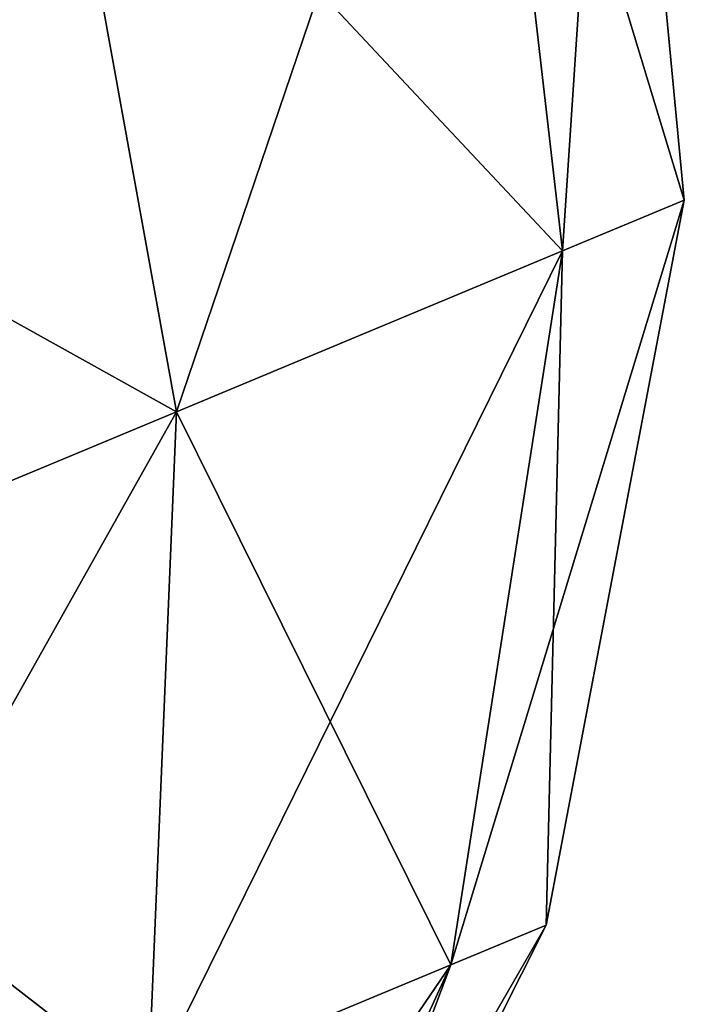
# Model space of a CAD drawing. Header units: millimetres. Extents: x -589 to 560, y -524 to 589.
# Tile 194 of 256: x 45.07 to 46.69, y -102.16 to -99.76. Entities that reach past the tile are written whole.
import ezdxf

# ---------------------------------------------------------------- set-up
doc = ezdxf.new("R2010")
doc.units = ezdxf.units.MM
doc.header["$MEASUREMENT"] = 0
doc.layers.add('Default', color=7, linetype='Continuous', true_color=0x000000)

msp = doc.modelspace()

# ---------------------------------------------------------------- meshes
at = {"layer": 'Default'}
mesh = msp.add_polyface(dxfattribs=at)
corners = [(45.45322036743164, -100.7178649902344, -973.2423706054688), (44.01817321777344, -101.3154449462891, -974.263427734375), (43.53737258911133, -99.65190887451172, -974.7576293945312), (45.13875579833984, -98.98506164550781, -973.6181640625), (46.39583587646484, -100.3253402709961, -971.6878662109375), (46.19063186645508, -98.54703521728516, -971.8834838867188), (46.69304656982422, -100.2015762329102, -970), (46.52228927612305, -98.40892791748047, -970), (46.39583587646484, -100.3253402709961, -968.3121337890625), (46.19063186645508, -98.54703521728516, -968.1165161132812), (45.45322036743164, -100.7178649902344, -966.7576293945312), (45.13875579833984, -98.98506164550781, -966.3818359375), (44.01817321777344, -101.3154449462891, -965.736572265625), (43.53737258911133, -99.65190887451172, -965.2423706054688), (44.2591552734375, -102.8434829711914, -973.3416137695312), (42.46002197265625, -101.9642944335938, -974.5853881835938), (45.38391876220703, -102.3751068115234, -972.5413208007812), (46.12272262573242, -102.0674591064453, -971.3229370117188), (46.35567092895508, -101.9704513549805, -970), (46.12272262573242, -102.0674591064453, -968.6770629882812), (45.38391876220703, -102.3751068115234, -967.4586791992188), (44.2591552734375, -102.8434829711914, -966.6583862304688), (43.03790664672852, -103.3520355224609, -966.4060668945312), (44.24910736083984, -97.48018646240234, -973.8953857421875), (43.47171401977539, -104.3937911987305, -972.2804565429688), (43.03790664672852, -103.3520355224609, -973.5939331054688), (44.24664306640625, -104.0710983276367, -972.120361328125), (44.96034622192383, -103.7738952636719, -971.612548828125), (45.57695770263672, -103.5171279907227, -970), (45.42914581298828, -103.5786819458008, -970.8394165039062), (43.51223373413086, -97.78703308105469, -965.5361938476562), (45.42914581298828, -103.5786819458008, -969.1605834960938), (44.96034622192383, -103.7738952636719, -968.387451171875), (43.47171401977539, -104.3937911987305, -967.7195434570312), (44.24664306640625, -104.0710983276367, -967.879638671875), (46.27702713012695, -106.029914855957, -970), (45.99238586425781, -104.7290496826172, -970.8701782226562), (46.14561462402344, -104.6652374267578, -970), (46.14993667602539, -106.0828399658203, -969.2782592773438), (45.99238586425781, -104.7290496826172, -969.1298217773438), (44.24664306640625, -104.0710983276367, -972.120361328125), (43.96319580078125, -105.5740432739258, -972.3640747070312), (43.47171401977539, -104.3937911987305, -972.2804565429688), (45.42914581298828, -103.5786819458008, -970.8394165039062), (45.50640106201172, -104.9314193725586, -971.671630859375), (44.96034622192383, -103.7738952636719, -971.612548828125), (44.76653289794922, -105.2395172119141, -972.1981201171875), (45.42914581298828, -103.5786819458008, -969.1605834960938), (45.57695770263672, -103.5171279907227, -970), (44.24664306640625, -104.0710983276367, -967.879638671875), (44.76653289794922, -105.2395172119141, -967.8018798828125), (45.50640106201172, -104.9314193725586, -968.328369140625), (44.96034622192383, -103.7738952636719, -968.387451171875), (43.47171401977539, -104.3937911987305, -967.7195434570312)]
mesh.append_faces([[corners[k] for k in face] for face in [(0, 1, 2, 2), (0, 2, 3, 3), (4, 0, 3, 3), (4, 3, 5, 5), (6, 4, 5, 5), (6, 5, 7, 7), (8, 6, 7, 7), (8, 7, 9, 9), (10, 8, 9, 9), (10, 9, 11, 11), (12, 10, 11, 11), (12, 11, 13, 13), (14, 15, 1, 1), (16, 14, 1, 1), (16, 1, 0, 0), (17, 16, 0, 0), (17, 0, 4, 4), (18, 17, 4, 4), (18, 4, 6, 6), (19, 18, 6, 6), (19, 6, 8, 8), (20, 19, 8, 8), (20, 8, 10, 10), (21, 20, 10, 10), (21, 10, 12, 12), (22, 21, 12, 12), (23, 3, 2, 2), (24, 25, 14, 14), (24, 14, 26, 26), (16, 27, 26, 26), (16, 26, 14, 14), (18, 28, 29, 29), (18, 29, 17, 17), (17, 29, 27, 27), (17, 27, 16, 16), (30, 13, 11, 11), (19, 31, 28, 28), (19, 28, 18, 18), (31, 19, 20, 20), (31, 20, 32, 32), (22, 33, 34, 34), (22, 34, 21, 21), (32, 20, 21, 21), (32, 21, 34, 34), (35, 36, 37, 37), (38, 37, 39, 39), (40, 41, 42, 42), (43, 36, 44, 44), (43, 44, 45, 45), (45, 44, 46, 46), (45, 46, 40, 40), (47, 39, 37, 37), (47, 37, 48, 48), (49, 50, 51, 51), (49, 51, 52, 52), (53, 50, 49, 49), (52, 51, 39, 39), (52, 39, 47, 47), (48, 37, 36, 36), (48, 36, 43, 43)]])

doc.saveas('drawing.dxf')
